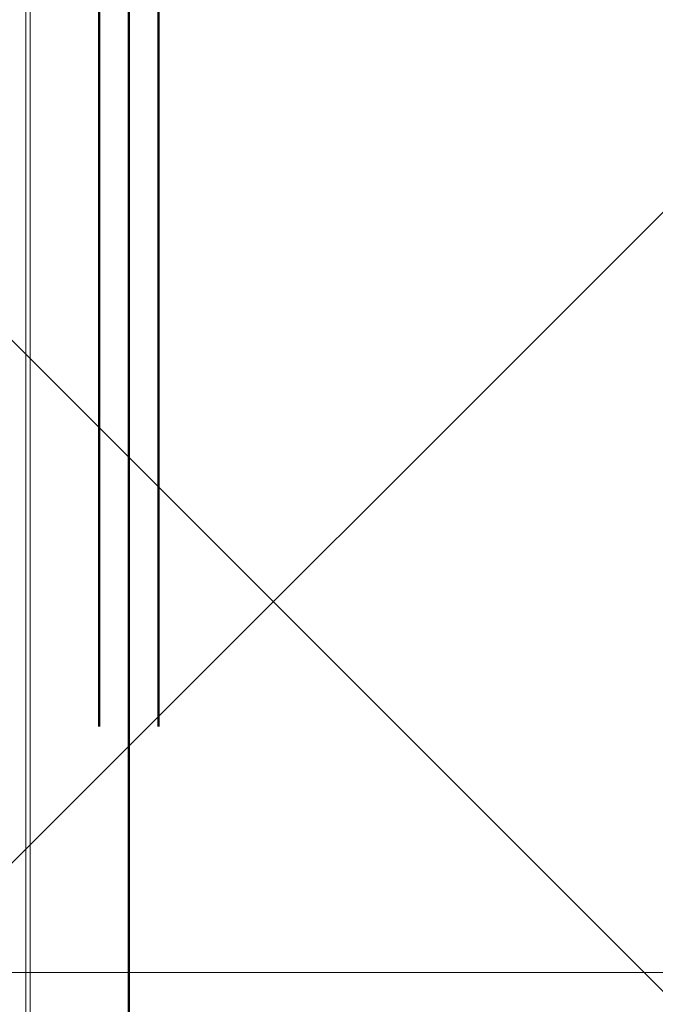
# Paper-space layout 'Layout1' of a CAD drawing. Extents: x -2 to 1380, y -36 to 422.
# Tile 23 of 79: x 316.27 to 317.56, y 154.56 to 156.56. Entities that reach past the tile are written whole.
import ezdxf

# ---------------------------------------------------------------- set-up
doc = ezdxf.new("R2010")
doc.units = 0
for name, pattern in [('ACAD_ISO02W100', [15, 12, -3]), ('ACAD_ISO04W100', [30.5, 24, -3, 0.5, -3]), ('HP_01_CER_B', [8, 5, -1, 1, -1])]:
    doc.linetypes.add(name, pattern=pattern)
for name, color, linetype, lineweight in [('SS_1.ET-HALA_TaO-JD-LAVKA-ZEBRIK', 9, 'CONTINUOUS', 13), ('SS_1.ET-HALA_TaO-RASTR', 7, 'HP_01_CER_B', 13), ('SS_2.ET-HALA_TaO-LAVKA_+5.100m', 210, 'CONTINUOUS', 50), ('SS_SRAFY', 8, 'CONTINUOUS', 18)]:
    doc.layers.add(name, color=color, linetype=linetype, lineweight=lineweight)

psp = doc.layouts.get("Layout1")

# ---------------------------------------------------------------- hatches: boundary and pattern name
at = {"layer": 'SS_SRAFY'}
h = psp.add_hatch(dxfattribs=at)
h.set_pattern_fill('ANSI37', color=8, scale=0.7, angle=90, style=0)
h.set_pattern_definition([(135, (274.3477, 144.3783), (-1.571545, -1.571545), []), (225, (274.3477, 144.3783), (1.571545, -1.571545), [])])
h.paths.add_polyline_path([(335.1875, 123.6274), (335.1875, 143.6073), (331.1675, 143.6073), (331.1675, 165.6274), (218.2076, 165.6274), (218.2076, 159.6073), (215.1875, 159.6073), (215.1875, 123.6274)], flags=0)
h.paths.add_polyline_path([(316.3875, 148.5273), (316.3875, 150.9274), (316.7476, 150.9274), (316.7476, 148.5273)], flags=0)
h.paths.add_polyline_path([(316.3875, 158.1273), (316.3875, 160.5274), (316.7476, 160.5274), (316.7476, 158.1273)], flags=0)

# ---------------------------------------------------------------- linework, layer by layer
at = {"layer": 'SS_1.ET-HALA_TaO-JD-LAVKA-ZEBRIK', "color": 5, "linetype": 'Continuous', "ltscale": 0.25}
for p, q in [((316.2782, 150.5274), (316.2782, 158.5274)), ((316.2875, 150.5274), (316.2875, 158.5274))]:
    psp.add_line(p, q, dxfattribs=at)
at = {"layer": 'SS_1.ET-HALA_TaO-RASTR', "linetype": 'ACAD_ISO04W100', "ltscale": 0.25}
psp.add_line((70.1875, 154.6274), (825.1574, 154.6274), dxfattribs=at)
at = {"layer": 'SS_2.ET-HALA_TaO-LAVKA_+5.100m', "color": 7, "linetype": 'ACAD_ISO04W100', "ltscale": 0.25}
psp.add_line((316.4875, 159.6274), (316.4875, 146.0274), dxfattribs=at)
at = {"layer": 'SS_2.ET-HALA_TaO-LAVKA_+5.100m', "color": 3, "linetype": 'ACAD_ISO02W100', "ltscale": 0.25}
for p, q in [((316.4275, 158.1274), (316.4275, 147.6274)), ((316.5475, 147.6274), (316.5475, 158.1274))]:
    psp.add_line(p, q, dxfattribs=at)

doc.saveas('drawing.dxf')
